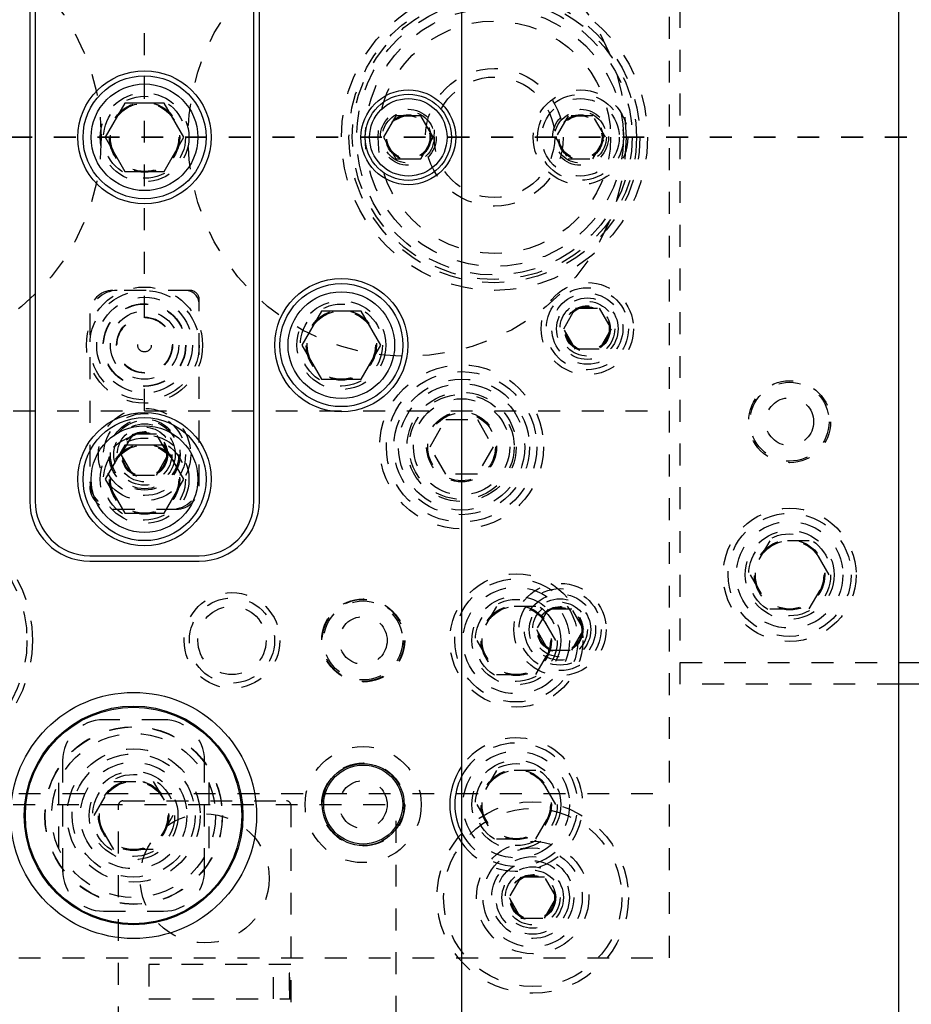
# Model space of a CAD drawing. Header units: inches. Extents: x 1772 to 2706, y -534 to -52.
# Tile 256 of 256: x 1915.11 to 1919.18, y -381.81 to -377.31. Entities that reach past the tile are written whole.
import ezdxf

# ---------------------------------------------------------------- set-up
doc = ezdxf.new("R2010")
doc.units = ezdxf.units.IN
doc.header["$LTSCALE"] = 0.5
doc.header["$MEASUREMENT"] = 0
doc.linetypes.add('HIDDEN', pattern=[0.225, 0.15, -0.075])
doc.linetypes.add('PHANTOM', pattern=[0.25, 0.125, -0.025, 0.025, -0.025, 0.025, -0.025])
doc.layers.add('SID-M-H', color=4, linetype='HIDDEN')
doc.layers.add('SID-M-S', color=105, linetype='Continuous')

msp = doc.modelspace()

# ---------------------------------------------------------------- linework, layer by layer
at = {"color": 7, "linetype": 'PHANTOM', "lineweight": 35}
msp.add_line((1931.36397, -377.85102), (1866.92985, -377.85102), dxfattribs=at)
at = {"layer": 'SID-M-H'}
for p, q in [((1918.07841, -381.60102), (1918.07841, -374.10102)), ((1918.12841, -380.35102), (1918.12841, -375.35102)), ((1915.67841, -378.67502), (1915.67841, -377.02702)), ((1917.61528, -377.7526), (1917.55846, -377.85102)), ((1917.72893, -377.7526), (1917.61528, -377.7526)), ((1917.78576, -377.85102), (1917.72893, -377.7526)), ((1917.55846, -377.85102), (1917.61528, -377.94945)), ((1917.72893, -377.94945), (1917.78576, -377.85102)), ((1917.61528, -377.94945), (1917.72893, -377.94945)), ((1915.88591, -378.55102), (1915.53341, -378.55102)), ((1915.92841, -379.44602), (1915.92841, -378.59352)), ((1917.59515, -378.72602), (1917.64928, -378.63227)), ((1917.64928, -378.63227), (1917.75753, -378.63227)), ((1917.75753, -378.63227), (1917.81166, -378.72602)), ((1915.42841, -378.65602), (1915.42841, -379.44602)), ((1917.64928, -378.81977), (1917.59515, -378.72602)), ((1917.81166, -378.72602), (1917.75753, -378.81977)), ((1917.75753, -378.81977), (1917.64928, -378.81977)), ((1915.67841, -379.10102), (1915.67841, -378.92702)), ((1874.87841, -379.10102), (1918.07841, -379.10102)), ((1916.98407, -379.26602), (1917.05624, -379.14102)), ((1917.05624, -379.14102), (1917.20058, -379.14102)), ((1917.20058, -379.14102), (1917.27274, -379.26602)), ((1915.62428, -379.20727), (1915.57015, -379.30102)), ((1915.73253, -379.20727), (1915.62428, -379.20727)), ((1915.78666, -379.30102), (1915.73253, -379.20727)), ((1917.05624, -379.39102), (1916.98407, -379.26602)), ((1917.27274, -379.26602), (1917.20058, -379.39102)), ((1915.57015, -379.30102), (1915.62428, -379.39477)), ((1915.73253, -379.39477), (1915.78666, -379.30102)), ((1915.62428, -379.39477), (1915.73253, -379.39477)), ((1917.20058, -379.39102), (1917.05624, -379.39102)), ((1915.53341, -379.55102), (1915.82341, -379.55102)), ((1918.53834, -379.69502), (1918.44827, -379.85102)), ((1918.71847, -379.69502), (1918.53834, -379.69502)), ((1918.80854, -379.85102), (1918.71847, -379.69502)), ((1918.44827, -379.85102), (1918.53834, -380.00702)), ((1918.71847, -380.00702), (1918.80854, -379.85102)), ((1917.28834, -379.99502), (1917.19827, -380.15102)), ((1917.46847, -379.99502), (1917.28834, -379.99502)), ((1917.55854, -380.15102), (1917.46847, -379.99502)), ((1917.52428, -380.00727), (1917.47015, -380.10102)), ((1917.63253, -380.00727), (1917.52428, -380.00727)), ((1917.68666, -380.10102), (1917.63253, -380.00727)), ((1918.53834, -380.00702), (1918.71847, -380.00702)), ((1917.47015, -380.10102), (1917.52428, -380.19477)), ((1917.63253, -380.19477), (1917.68666, -380.10102)), ((1915.14091, -380.15102), (1915.14091, -380.15102)), ((1917.19827, -380.15102), (1917.28834, -380.30702)), ((1917.46847, -380.30702), (1917.55854, -380.15102)), ((1917.52428, -380.19477), (1917.63253, -380.19477)), ((1918.12841, -380.25102), (1919.12841, -380.25102)), ((1917.28834, -380.30702), (1917.46847, -380.30702)), ((1919.12841, -380.35102), (1918.12841, -380.35102)), ((1915.76591, -380.51352), (1915.49091, -380.51352)), ((1915.30341, -380.70102), (1915.30341, -381.20102)), ((1915.95341, -381.20102), (1915.95341, -380.70102)), ((1917.28834, -380.74502), (1917.19827, -380.90102)), ((1917.46847, -380.74502), (1917.28834, -380.74502)), ((1917.55854, -380.90102), (1917.46847, -380.74502)), ((1915.28466, -380.80115), (1915.28466, -381.10089)), ((1915.44827, -380.95102), (1915.53834, -380.79502)), ((1915.53834, -380.79502), (1915.71847, -380.79502)), ((1915.71847, -380.79502), (1915.80854, -380.95102)), ((1915.97216, -380.80115), (1915.97216, -381.10089)), ((1901.70341, -380.85102), (1918.07841, -380.85102)), ((1915.5794, -380.88429), (1916.32743, -380.88429)), ((1915.07841, -380.90102), (1916.82841, -380.90102)), ((1915.55971, -382.12445), (1915.55971, -380.90397)), ((1916.34711, -380.90397), (1916.34711, -382.12445)), ((1916.82841, -382.27602), (1916.82841, -380.90102)), ((1917.19827, -380.90102), (1917.28834, -381.05702)), ((1917.46847, -381.05702), (1917.55854, -380.90102)), ((1915.53834, -381.10702), (1915.44827, -380.95102)), ((1915.80854, -380.95102), (1915.71847, -381.10702)), ((1917.28834, -381.05702), (1917.46847, -381.05702)), ((1915.71847, -381.10702), (1915.53834, -381.10702)), ((1917.39928, -381.23227), (1917.34515, -381.32602)), ((1917.50753, -381.23227), (1917.39928, -381.23227)), ((1917.56166, -381.32602), (1917.50753, -381.23227)), ((1917.34515, -381.32602), (1917.39928, -381.41977)), ((1917.50753, -381.41977), (1917.56166, -381.32602)), ((1915.49091, -381.38852), (1915.76591, -381.38852)), ((1917.39928, -381.41977), (1917.50753, -381.41977)), ((1901.70341, -381.60102), (1918.07841, -381.60102)), ((1916.34711, -381.63232), (1915.69751, -381.63232)), ((1915.69751, -381.63232), (1915.69751, -381.7898)), ((1916.26837, -381.7898), (1916.26837, -381.63232)), ((1916.34318, -381.7898), (1916.34318, -381.63232)), ((1916.33924, -381.67169), (1916.33924, -381.75043)), ((1916.34318, -381.67169), (1916.33924, -381.67169)), ((1916.33924, -381.75043), (1916.34318, -381.75043)), ((1915.69751, -381.7898), (1916.34711, -381.7898))]:
    msp.add_line(p, q, dxfattribs=at)
for centre, radius in [((1914.47841, -377.85102), 1.00177), ((1916.87841, -377.85102), 1.00177), ((1917.27841, -377.85102), 0.7), ((1917.27841, -377.85102), 0.665), ((1917.27841, -377.85102), 0.65), ((1917.27841, -377.85102), 0.62992), ((1917.27841, -377.85102), 0.59055), ((1917.27841, -377.85102), 0.5315), ((1917.27841, -377.85102), 0.31496), ((1917.27841, -377.85102), 0.27559), ((1915.67841, -377.85102), 0.203), ((1917.67211, -377.85102), 0.21654), ((1917.67211, -377.85102), 0.19685), ((1915.67841, -377.85102), 0.1875), ((1915.67841, -377.85102), 0.16072), ((1915.67841, -377.85102), 0.16045), ((1915.67841, -377.85102), 0.15993), ((1915.67841, -377.85102), 0.15625), ((1917.67211, -377.85102), 0.17717), ((1916.88471, -377.85102), 0.12795), ((1916.88471, -377.85102), 0.11811), ((1916.88471, -377.85102), 0.10289), ((1916.88471, -377.85102), 0.10262), ((1916.88471, -377.85102), 0.1021), ((1917.67211, -377.85102), 0.12795), ((1917.67211, -377.85102), 0.11811), ((1917.67211, -377.85102), 0.10289), ((1917.67211, -377.85102), 0.10262), ((1917.67211, -377.85102), 0.1021), ((1916.88471, -377.85102), 0.09843), ((1917.67211, -377.85102), 0.09843), ((1915.67841, -378.80102), 0.26563), ((1915.67841, -378.80102), 0.25), ((1917.70341, -378.72602), 0.211), ((1917.70341, -378.72602), 0.1875), ((1915.67841, -378.80102), 0.21875), ((1916.57841, -378.80102), 0.203), ((1917.70341, -378.72602), 0.1625), ((1917.70341, -378.72602), 0.1405), ((1917.70341, -378.72602), 0.125), ((1915.67841, -378.80102), 0.18906), ((1915.67841, -378.80102), 0.1875), ((1915.67841, -378.80102), 0.15625), ((1916.57841, -378.80102), 0.1875), ((1916.57841, -378.80102), 0.16072), ((1916.57841, -378.80102), 0.16045), ((1916.57841, -378.80102), 0.15993), ((1916.57841, -378.80102), 0.15625), ((1917.70341, -378.72602), 0.10497), ((1917.70341, -378.72602), 0.1047), ((1917.70341, -378.72602), 0.10418), ((1917.70341, -378.72602), 0.1005), ((1915.67841, -378.80102), 0.128), ((1915.67841, -378.80102), 0.127), ((1915.67841, -378.80102), 0.126), ((1915.67841, -378.80102), 0.031), ((1917.12841, -379.26602), 0.375), ((1917.12841, -379.26602), 0.34375), ((1917.12841, -379.26602), 0.31), ((1918.62841, -379.15102), 0.1875), ((1917.12841, -379.26602), 0.28906), ((1918.62841, -379.15102), 0.1805), ((1917.12841, -379.26602), 0.25), ((1917.12841, -379.26602), 0.24), ((1917.12841, -379.26602), 0.22), ((1918.62841, -379.15102), 0.1095), ((1915.67841, -379.30102), 0.211), ((1915.67841, -379.30102), 0.1875), ((1915.67841, -379.30102), 0.1625), ((1917.12841, -379.26602), 0.16), ((1917.12841, -379.26602), 0.155), ((1915.67841, -379.30102), 0.15625), ((1915.67841, -379.30102), 0.1405), ((1915.67841, -379.30102), 0.125), ((1915.67841, -379.41352), 0.203), ((1915.67841, -379.41352), 0.1875), ((1915.67841, -379.30102), 0.10497), ((1915.67841, -379.30102), 0.1047), ((1915.67841, -379.30102), 0.10418), ((1915.67841, -379.30102), 0.1005), ((1915.67841, -379.41352), 0.16072), ((1915.67841, -379.41352), 0.16045), ((1915.67841, -379.41352), 0.15993), ((1915.67841, -379.41352), 0.15625), ((1918.62841, -379.85102), 0.3045), ((1914.57841, -380.15102), 0.5875), ((1914.57841, -380.15102), 0.5625), ((1918.62841, -379.85102), 0.28125), ((1918.62841, -379.85102), 0.24375), ((1918.62841, -379.85102), 0.203), ((1918.62841, -379.85102), 0.1875), ((1918.62841, -379.85102), 0.16072), ((1918.62841, -379.85102), 0.16045), ((1918.62841, -379.85102), 0.15993), ((1918.62841, -379.85102), 0.15625), ((1917.37841, -380.15102), 0.3045), ((1917.37841, -380.15102), 0.28125), ((1917.37841, -380.15102), 0.24375), ((1917.57841, -380.10102), 0.211), ((1916.07841, -380.15102), 0.21875), ((1917.37841, -380.15102), 0.203), ((1917.57841, -380.10102), 0.1875), ((1917.57841, -380.10102), 0.1625), ((1916.07841, -380.15102), 0.195), ((1916.07841, -380.15102), 0.15625), ((1916.67841, -380.15102), 0.19), ((1916.67841, -380.15102), 0.1875), ((1916.67841, -380.15102), 0.1805), ((1917.37841, -380.15102), 0.1875), ((1917.37841, -380.15102), 0.16072), ((1917.37841, -380.15102), 0.16045), ((1917.37841, -380.15102), 0.15993), ((1917.37841, -380.15102), 0.15625), ((1917.57841, -380.10102), 0.1405), ((1917.57841, -380.10102), 0.125), ((1917.57841, -380.10102), 0.10497), ((1917.57841, -380.10102), 0.1047), ((1917.57841, -380.10102), 0.10418), ((1916.67841, -380.15102), 0.1095), ((1917.57841, -380.10102), 0.1005), ((1915.62841, -380.95102), 0.40625), ((1915.62841, -380.95102), 0.405), ((1915.62841, -380.95102), 0.375), ((1915.62841, -380.95102), 0.3045), ((1915.62841, -380.95102), 0.28125), ((1916.67841, -380.90102), 0.26565), ((1917.37841, -380.90102), 0.24375), ((1915.62841, -380.95102), 0.24375), ((1916.67841, -380.90102), 0.19), ((1917.37841, -380.90102), 0.203), ((1917.37841, -380.90102), 0.1875), ((1915.62841, -380.95102), 0.203), ((1915.62841, -380.95102), 0.1875), ((1917.37841, -380.90102), 0.16072), ((1917.37841, -380.90102), 0.16045), ((1917.37841, -380.90102), 0.15993), ((1917.37841, -380.90102), 0.15625), ((1915.62841, -380.95102), 0.16072), ((1915.62841, -380.95102), 0.16045), ((1915.62841, -380.95102), 0.15993), ((1915.62841, -380.95102), 0.15625), ((1916.67841, -380.90102), 0.1095), ((1917.45341, -381.32602), 0.4375), ((1915.95341, -381.23862), 0.29528), ((1917.45341, -381.32602), 0.4075), ((1917.45341, -381.32602), 0.25687), ((1917.45341, -381.32602), 0.22687), ((1917.45341, -381.32602), 0.1875), ((1917.45341, -381.32602), 0.16781), ((1917.45341, -381.32602), 0.1405), ((1917.45341, -381.32602), 0.125), ((1917.45341, -381.32602), 0.10497), ((1917.45341, -381.32602), 0.1047), ((1917.45341, -381.32602), 0.10418), ((1917.45341, -381.32602), 0.1005)]:
    msp.add_circle(centre, radius, dxfattribs=at)
for centre, radius, start, end in [((1915.55341, -378.67602), 0.125, 90, 180), ((1915.53341, -378.65602), 0.105, 90, 180), ((1915.86591, -378.61352), 0.0625, 0, 90), ((1915.88591, -378.59352), 0.0425, 0, 90), ((1915.55341, -379.42602), 0.125, 180, 270), ((1915.53341, -379.44602), 0.105, 180, 270), ((1915.80341, -379.42602), 0.125, 270, 0), ((1915.82341, -379.44602), 0.105, 270, 0), ((1915.49091, -380.70102), 0.1875, 90, 180), ((1915.76591, -380.70102), 0.1875, 0, 90), ((1917.37841, -380.90102), 0.3045, 214.81316, 145.18684), ((1917.37841, -380.90102), 0.28125, 207.26604, 152.73396), ((1915.5794, -380.90397), 0.01969, 90, 180), ((1916.32743, -380.90397), 0.01969, 0, 90), ((1915.49091, -381.20102), 0.1875, 180, 270), ((1915.76591, -381.20102), 0.1875, 270, 0)]:
    msp.add_arc(centre, radius, start, end, dxfattribs=at)
at = {"layer": 'SID-M-S'}
for p, q in [((1917.12841, -368.35102), (1917.12841, -387.35102)), ((1919.12841, -387.35102), (1919.12841, -368.35102)), ((1915.15341, -376.18852), (1915.15341, -379.51352)), ((1915.17841, -376.18852), (1915.17841, -379.51352)), ((1916.17841, -379.51352), (1916.17841, -376.18852)), ((1916.20341, -379.51352), (1916.20341, -376.18852)), ((1915.58834, -377.69502), (1915.49827, -377.85102)), ((1915.76847, -377.69502), (1915.58834, -377.69502)), ((1915.85854, -377.85102), (1915.76847, -377.69502)), ((1916.82788, -377.7526), (1916.77105, -377.85102)), ((1916.94153, -377.7526), (1916.82788, -377.7526)), ((1916.99836, -377.85102), (1916.94153, -377.7526)), ((1915.49827, -377.85102), (1915.58834, -378.00702)), ((1915.76847, -378.00702), (1915.85854, -377.85102)), ((1916.77105, -377.85102), (1916.82788, -377.94945)), ((1916.94153, -377.94945), (1916.99836, -377.85102)), ((1916.82788, -377.94945), (1916.94153, -377.94945)), ((1915.58834, -378.00702), (1915.76847, -378.00702)), ((1916.48834, -378.64502), (1916.39827, -378.80102)), ((1916.66847, -378.64502), (1916.48834, -378.64502)), ((1916.75854, -378.80102), (1916.66847, -378.64502)), ((1916.39827, -378.80102), (1916.48834, -378.95702)), ((1916.66847, -378.95702), (1916.75854, -378.80102)), ((1916.48834, -378.95702), (1916.66847, -378.95702)), ((1915.58834, -379.25752), (1915.49827, -379.41352)), ((1915.76847, -379.25752), (1915.58834, -379.25752)), ((1915.85854, -379.41352), (1915.76847, -379.25752)), ((1915.49827, -379.41352), (1915.58834, -379.56952)), ((1915.76847, -379.56952), (1915.85854, -379.41352)), ((1915.58834, -379.56952), (1915.76847, -379.56952)), ((1915.42841, -379.76352), (1915.92841, -379.76352)), ((1915.42841, -379.78852), (1915.92841, -379.78852)), ((1919.12841, -380.25102), (1925.12841, -380.25102)), ((1925.02841, -380.35102), (1919.12841, -380.35102))]:
    msp.add_line(p, q, dxfattribs=at)
for centre, radius in [((1915.67841, -377.85102), 0.3045), ((1915.67841, -377.85102), 0.28125), ((1915.67841, -377.85102), 0.24375), ((1916.88471, -377.85102), 0.21654), ((1916.88471, -377.85102), 0.19685), ((1916.88471, -377.85102), 0.17717), ((1916.57841, -378.80102), 0.3045), ((1916.57841, -378.80102), 0.28125), ((1916.57841, -378.80102), 0.24375), ((1915.67841, -379.41352), 0.3045), ((1915.67841, -379.41352), 0.28125), ((1915.67841, -379.41352), 0.24375), ((1915.62841, -380.95102), 0.5625), ((1915.62841, -380.95102), 0.5), ((1915.62841, -380.95102), 0.495), ((1916.67841, -380.90102), 0.1875), ((1916.67841, -380.90102), 0.1805)]:
    msp.add_circle(centre, radius, dxfattribs=at)
for centre, radius, start, end in [((1915.42841, -379.51352), 0.275, 180, 270), ((1915.42841, -379.51352), 0.25, 180, 270), ((1915.92841, -379.51352), 0.25, 270, 0), ((1915.92841, -379.51352), 0.275, 270, 0), ((1917.37841, -380.90102), 0.3045, 145.18684, 214.81316), ((1917.37841, -380.90102), 0.28125, 152.73396, 207.26604)]:
    msp.add_arc(centre, radius, start, end, dxfattribs=at)

doc.saveas('drawing.dxf')
